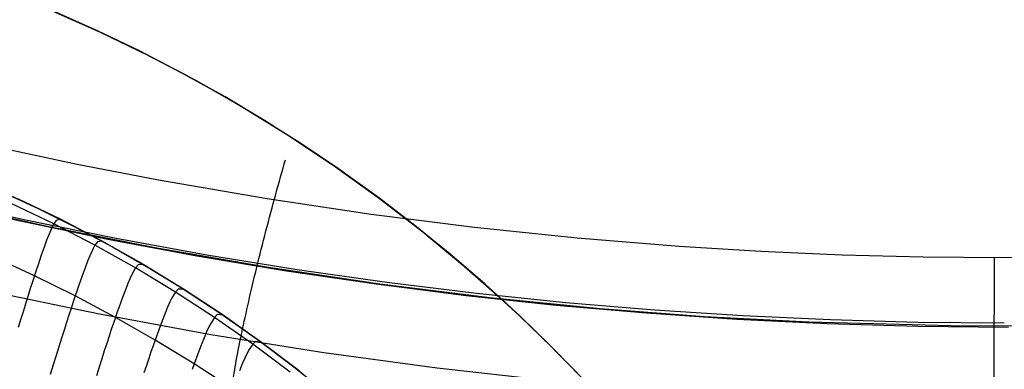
# Model space of a CAD drawing. Header units: millimetres. Extents: x -118 to 118, y -118 to 118.
# Tile 18 of 68: x -21.21 to 0, y -102.5 to -94.98. Entities that reach past the tile are written whole.
import ezdxf

# ---------------------------------------------------------------- set-up
doc = ezdxf.new("R2010")
doc.units = ezdxf.units.MM
doc.header["$MEASUREMENT"] = 0
doc.layers.add('Predefinito', color=5, linetype='Continuous')

msp = doc.modelspace()

# ---------------------------------------------------------------- linework, layer by layer
at = {"layer": 'Predefinito'}
for points in [[(40.679, -91.465), (38.768, -92.291), (36.847, -93.075), (34.532, -93.959), (32.209, -94.78), (29.879, -95.54), (27.545, -96.238), (25.209, -96.876), (22.874, -97.454), (20.541, -97.973), (18.212, -98.432), (15.891, -98.833), (13.579, -99.177), (11.28, -99.465), (8.995, -99.698), (6.728, -99.877), (4.475, -100.003), (2.232, -100.078), (-0.004, -100.103), (-1.749, -100.088), (-3.495, -100.042), (-5.246, -99.966), (-7.004, -99.857)], [(-20.557, -94.767), (-19.485, -95.241), (-18.431, -95.751), (-17.394, -96.297), (-16.377, -96.878), (-15.381, -97.494), (-14.406, -98.143), (-13.454, -98.826), (-12.526, -99.541), (-11.623, -100.287), (-10.746, -101.064), (-9.896, -101.87), (-9.074, -102.705), (-8.282, -103.568), (-7.52, -104.457), (-6.788, -105.372), (-6.088, -106.312), (-5.421, -107.275), (-4.788, -108.26), (-4.188, -109.266), (-3.624, -110.293), (-3.095, -111.338), (-2.602, -112.401), (-2.146, -113.48)], [(-9.013, -102.769), (-9.715, -102.049), (-10.437, -101.35), (-11.181, -100.671), (-11.944, -100.015), (-12.726, -99.382), (-13.525, -98.773), (-14.341, -98.188), (-15.172, -97.629), (-16.018, -97.095), (-16.876, -96.587), (-17.746, -96.106), (-18.627, -95.653), (-19.517, -95.226), (-20.416, -94.827)], [(-30.877, -96.689), (-28.919, -97.293), (-26.959, -97.854), (-24.998, -98.373), (-23.039, -98.851), (-21.081, -99.287), (-19.127, -99.682), (-17.177, -100.036), (-15.232, -100.351), (-13.295, -100.626), (-11.364, -100.862), (-9.443, -101.06), (-7.531, -101.22), (-5.63, -101.344), (-3.741, -101.431), (-1.864, -101.483), (0, -101.5)], [(-30.69, -96.75), (-28.814, -97.335), (-26.929, -97.883), (-25.036, -98.393), (-23.135, -98.866), (-21.226, -99.301), (-19.31, -99.698), (-17.388, -100.057), (-15.461, -100.379), (-13.528, -100.663), (-11.591, -100.909), (-9.651, -101.117), (-7.707, -101.288), (-5.76, -101.42), (-3.812, -101.515), (-1.862, -101.571), (0.088, -101.59)], [(-15.877, -98.836), (-18.219, -98.432), (-19.965, -98.093), (-21.711, -97.721), (-23.458, -97.316), (-25.207, -96.877)], [(-21.621, -98.665), (-20.809, -99.039), (-20.004, -99.439), (-19.208, -99.864), (-18.423, -100.315), (-17.649, -100.791), (-16.888, -101.291), (-16.141, -101.815), (-15.408, -102.363), (-14.691, -102.933)], [(-21.417, -98.756), (-20.473, -99.202), (-19.545, -99.681), (-18.634, -100.191), (-17.741, -100.733), (-16.868, -101.305), (-16.015, -101.907), (-15.183, -102.538), (-14.374, -103.198), (-13.588, -103.886), (-12.826, -104.6), (-12.089, -105.34), (-11.379, -106.105), (-10.695, -106.894), (-10.039, -107.707), (-9.412, -108.542), (-8.814, -109.398), (-8.246, -110.274), (-7.708, -111.169), (-7.202, -112.083), (-6.728, -113.013), (-6.287, -113.959), (-5.878, -114.92), (-5.503, -115.895)], [(-15.188, -102.534), (-15.998, -101.92), (-16.827, -101.333), (-17.676, -100.774), (-18.544, -100.244), (-19.428, -99.744), (-20.33, -99.273), (-21.246, -98.834)]]:
    msp.add_lwpolyline(points, dxfattribs=at)
at = {"layer": 'Predefinito', "extrusion": (0.905023, -0.414683, 0.094715)}
msp.add_lwpolyline([(-102.395, -145.369), (-102.358, -145.276), (-102.319, -145.185), (-102.277, -145.093), (-102.234, -145.003), (-102.188, -144.913), (-102.139, -144.824), (-102.089, -144.736), (-102.036, -144.649), (-101.981, -144.563), (-101.923, -144.479), (-101.864, -144.396), (-101.802, -144.314), (-101.739, -144.233), (-101.673, -144.154), (-101.606, -144.077), (-101.537, -144.001), (-101.465, -143.928), (-101.392, -143.856), (-101.318, -143.785), (-101.242, -143.717), (-101.164, -143.651), (-101.085, -143.587), (-101.004, -143.525), (-100.923, -143.465), (-100.84, -143.407), (-100.755, -143.351), (-100.67, -143.297), (-100.584, -143.246), (-100.497, -143.197), (-100.409, -143.151), (-100.321, -143.106), (-100.232, -143.064), (-100.142, -143.024), (-100.05, -142.986), (-99.957, -142.95), (-99.864, -142.916), (-99.769, -142.884), (-99.672, -142.855), (-99.575, -142.827), (-99.477, -142.802), (-99.378, -142.78), (-99.279, -142.759), (-99.178, -142.741), (-99.078, -142.726), (-98.976, -142.713), (-98.874, -142.702), (-98.772, -142.694), (-98.67, -142.688), (-98.567, -142.685), (-98.465, -142.684), (-98.362, -142.686), (-98.26, -142.691), (-98.158, -142.698), (-98.056, -142.707), (-97.955, -142.719), (-97.854, -142.733), (-97.753, -142.75), (-97.654, -142.769), (-97.555, -142.791), (-97.457, -142.814), (-97.36, -142.84), (-97.264, -142.869), (-97.169, -142.899), (-97.075, -142.932)], dxfattribs=at)
at = {"layer": 'Predefinito', "extrusion": (0.964778, -0.253594, 0.069954)}
msp.add_lwpolyline([(-103.999, -144.503), (-103.964, -144.41), (-103.926, -144.319), (-103.885, -144.227), (-103.843, -144.137), (-103.798, -144.047), (-103.75, -143.958), (-103.7, -143.87), (-103.648, -143.783), (-103.594, -143.697), (-103.538, -143.613), (-103.479, -143.529), (-103.419, -143.447), (-103.356, -143.367), (-103.291, -143.288), (-103.224, -143.21), (-103.155, -143.134), (-103.085, -143.06), (-103.013, -142.988), (-102.938, -142.918), (-102.863, -142.849), (-102.786, -142.783), (-102.707, -142.719), (-102.627, -142.656), (-102.545, -142.596), (-102.463, -142.538), (-102.379, -142.482), (-102.294, -142.429), (-102.208, -142.377), (-102.121, -142.328), (-102.034, -142.281), (-101.945, -142.237), (-101.856, -142.195), (-101.767, -142.155), (-101.675, -142.117), (-101.583, -142.081), (-101.489, -142.047), (-101.394, -142.015), (-101.298, -141.986), (-101.201, -141.958), (-101.103, -141.933), (-101.005, -141.911), (-100.905, -141.891), (-100.805, -141.873), (-100.704, -141.857), (-100.603, -141.845), (-100.501, -141.834), (-100.399, -141.826), (-100.297, -141.821), (-100.195, -141.818), (-100.093, -141.818), (-99.99, -141.82), (-99.888, -141.825), (-99.786, -141.832), (-99.685, -141.842), (-99.584, -141.854), (-99.483, -141.869), (-99.383, -141.886), (-99.284, -141.906), (-99.185, -141.927), (-99.088, -141.952), (-98.991, -141.978), (-98.896, -142.007), (-98.801, -142.038), (-98.708, -142.071)], dxfattribs=at)
at = {"layer": 'Predefinito', "extrusion": (0.999986, -0.004914, 0.002008)}
msp.add_lwpolyline([(-105.365, -143.678), (-105.33, -143.586), (-105.293, -143.495), (-105.253, -143.404), (-105.211, -143.313), (-105.166, -143.223), (-105.12, -143.135), (-105.071, -143.047), (-105.019, -142.96), (-104.966, -142.874), (-104.91, -142.789), (-104.852, -142.706), (-104.792, -142.624), (-104.729, -142.543), (-104.665, -142.464), (-104.599, -142.387), (-104.53, -142.311), (-104.46, -142.237), (-104.389, -142.165), (-104.315, -142.094), (-104.24, -142.026), (-104.163, -141.959), (-104.084, -141.895), (-104.005, -141.832), (-103.924, -141.772), (-103.841, -141.714), (-103.758, -141.658), (-103.673, -141.604), (-103.588, -141.553), (-103.501, -141.504), (-103.414, -141.457), (-103.326, -141.413), (-103.237, -141.37), (-103.147, -141.33), (-103.057, -141.292), (-102.964, -141.256), (-102.871, -141.223), (-102.776, -141.191), (-102.68, -141.161), (-102.584, -141.134), (-102.486, -141.109), (-102.387, -141.087), (-102.288, -141.067), (-102.188, -141.049), (-102.088, -141.034), (-101.987, -141.021), (-101.886, -141.011), (-101.784, -141.004), (-101.682, -140.998), (-101.58, -140.996), (-101.478, -140.996), (-101.377, -140.998), (-101.275, -141.003), (-101.173, -141.011), (-101.072, -141.021), (-100.972, -141.033), (-100.872, -141.048), (-100.772, -141.066), (-100.674, -141.086), (-100.576, -141.108), (-100.479, -141.132), (-100.383, -141.159), (-100.288, -141.188), (-100.194, -141.219), (-100.102, -141.253)], dxfattribs=at)
at = {"layer": 'Predefinito'}
for points in [[(-9.046, -102.735, -100), (-9.737, -102.027, -100), (-10.448, -101.34, -100), (-11.178, -100.673, -100), (-11.927, -100.029, -100), (-12.695, -99.407, -100), (-13.48, -98.807, -100), (-14.282, -98.229, -100), (-15.1, -97.676, -100), (-15.934, -97.146, -100), (-16.783, -96.641, -100.001), (-17.646, -96.16, -100.001), (-18.524, -95.704, -100.001), (-19.414, -95.274, -100.001), (-20.317, -94.87, -100.001)], [(2.518, -101.549, -144.97), (-0.87, -101.575, -144.971), (-4.211, -101.489, -144.972), (-6.458, -101.368, -144.973), (-8.702, -101.196, -144.974), (-11.079, -100.959, -144.976), (-13.45, -100.666, -144.978), (-15.846, -100.311, -144.98), (-18.25, -99.894, -144.982), (-20.652, -99.418, -144.985), (-22.984, -98.897, -144.988), (-25.291, -98.323, -144.991), (-27.585, -97.695, -144.994), (-29.96, -96.982, -144.998), (-32.357, -96.197, -145.003), (-34.745, -95.347, -145.007)], [(2.425, -103.209, -141.37), (-0.019, -103.238, -141.37), (-2.462, -103.206, -141.37), (-4.902, -103.113, -141.372), (-7.341, -102.959, -141.373), (-9.779, -102.746, -141.376), (-12.218, -102.474, -141.378), (-14.656, -102.144, -141.38), (-17.092, -101.755, -141.382), (-19.523, -101.307, -141.384), (-21.948, -100.801, -141.386), (-24.366, -100.235, -141.387), (-26.776, -99.611, -141.389), (-29.178, -98.928, -141.39), (-31.568, -98.185, -141.391), (-33.948, -97.384, -141.392)], [(-15.379, -102.563, -108.066), (-16.186, -101.96, -108.099), (-17.011, -101.385, -108.128), (-17.853, -100.838, -108.155), (-18.711, -100.32, -108.179), (-19.584, -99.831, -108.2), (-20.473, -99.372, -108.219), (-21.375, -98.943, -108.234)], [(-7.004, -99.857, -141.252), (-9.196, -99.679, -141.252), (-11.407, -99.451, -141.252), (-13.636, -99.17, -141.252), (-15.877, -98.836, -141.252)], [(-20.33, -99.273, -100), (-20.423, -99.296, -106.165), (-20.473, -99.372, -108.219), (-20.503, -99.431, -109.245), (-20.538, -99.508, -110.27), (-20.579, -99.605, -111.293), (-20.626, -99.725, -112.311), (-20.68, -99.871, -113.325), (-20.741, -100.045, -114.333), (-20.81, -100.249, -115.334), (-20.848, -100.364, -115.831), (-20.889, -100.488, -116.326), (-20.932, -100.62, -116.819), (-20.977, -100.762, -117.309), (-21.024, -100.912, -117.796), (-21.074, -101.071, -118.28), (-21.127, -101.239, -118.761), (-21.182, -101.416, -119.238), (-21.239, -101.602, -119.712)], [(-19.428, -99.744, -100), (-19.532, -99.759, -106.151), (-19.584, -99.831, -108.2), (-19.616, -99.889, -109.224), (-19.653, -99.963, -110.247), (-19.695, -100.058, -111.268), (-19.743, -100.175, -112.284), (-19.798, -100.317, -113.296), (-19.86, -100.487, -114.302), (-19.931, -100.688, -115.301), (-19.969, -100.8, -115.797), (-20.01, -100.922, -116.291), (-20.053, -101.051, -116.783), (-20.099, -101.19, -117.272), (-20.147, -101.338, -117.758), (-20.197, -101.494, -118.242), (-20.249, -101.659, -118.722), (-20.304, -101.833, -119.199), (-20.361, -102.015, -119.672), (-20.421, -102.206, -120.142), (-20.482, -102.404, -120.607), (-20.546, -102.612, -121.069)], [(-16.625, -102.922, -116.097), (-17.45, -102.383, -116.154), (-18.29, -101.87, -116.205), (-19.144, -101.382, -116.251), (-20.01, -100.922, -116.291), (-20.889, -100.488, -116.326), (-21.779, -100.081, -116.356)], [(-18.544, -100.244, -100), (-18.655, -100.251, -106.135), (-18.711, -100.32, -108.179), (-18.782, -100.448, -110.221), (-18.825, -100.54, -111.239), (-18.874, -100.653, -112.253), (-18.93, -100.792, -113.262), (-18.993, -100.958, -114.266), (-19.064, -101.154, -115.262), (-19.103, -101.264, -115.757), (-19.144, -101.382, -116.251), (-19.187, -101.509, -116.741), (-19.232, -101.645, -117.23), (-19.28, -101.79, -117.715), (-19.331, -101.943, -118.198), (-19.383, -102.104, -118.677), (-19.438, -102.274, -119.154), (-19.495, -102.453, -119.626), (-19.554, -102.639, -120.095)], [(-17.676, -100.774, -100), (-17.795, -100.773, -106.117), (-17.853, -100.838, -108.155), (-17.926, -100.961, -110.191), (-17.97, -101.05, -111.206), (-18.02, -101.16, -112.217), (-18.076, -101.295, -113.224), (-18.139, -101.456, -114.225), (-18.21, -101.647, -115.219), (-18.29, -101.87, -116.205), (-18.333, -101.994, -116.695), (-18.379, -102.126, -117.182), (-18.427, -102.267, -117.666), (-18.477, -102.416, -118.148), (-18.529, -102.574, -118.627)], [(-16.827, -101.333, -100), (-16.951, -101.324, -106.097), (-17.011, -101.385, -108.128), (-17.085, -101.503, -110.158), (-17.13, -101.588, -111.169), (-17.18, -101.695, -112.177), (-17.236, -101.825, -113.181), (-17.3, -101.982, -114.179), (-17.371, -102.167, -115.17), (-17.45, -102.383, -116.154), (-17.493, -102.503, -116.642)], [(-15.998, -101.92, -100), (-16.126, -101.903, -106.075), (-16.186, -101.96, -108.099), (-16.261, -102.072, -110.121), (-16.306, -102.154, -111.129), (-16.356, -102.257, -112.133), (-16.412, -102.383, -113.133), (-16.475, -102.534, -114.128)]]:
    msp.add_polyline3d(points, dxfattribs=at)

doc.saveas('drawing.dxf')
